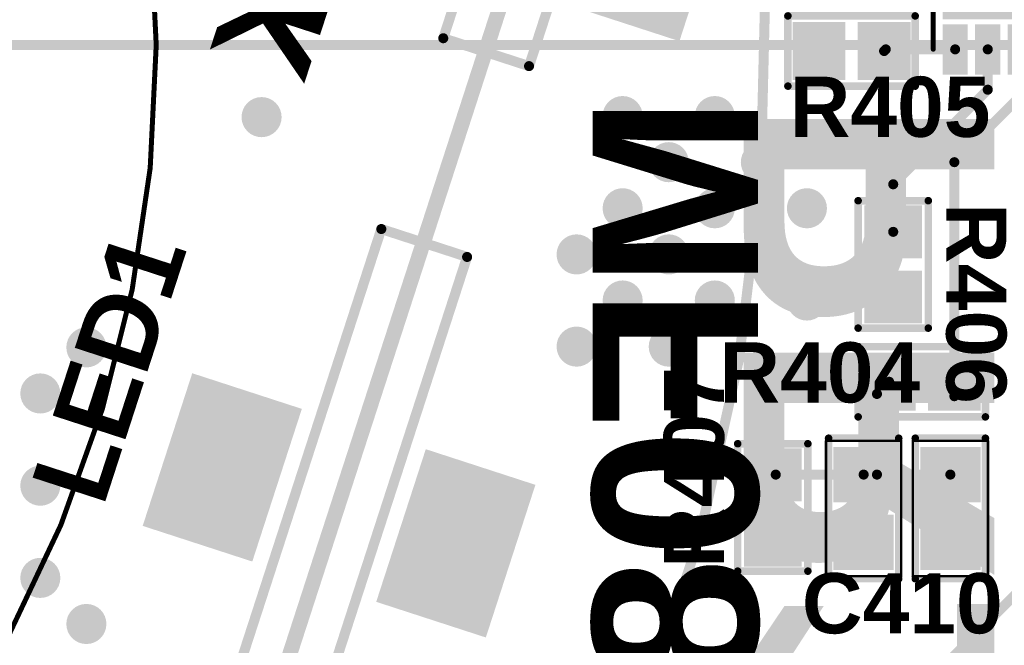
# Model space of a CAD drawing. Header units: inches. Extents: x -60 to 68, y -60 to 60.
# Tile 74 of 78: x 22 to 42, y -12 to 1. Entities that reach past the tile are written whole.
import ezdxf

# ---------------------------------------------------------------- set-up
doc = ezdxf.new("R2010")
doc.units = ezdxf.units.IN
for name, color, linetype in [('Bottom Copper', 5, 'Continuous'), ('Bottom Overlay', 54, 'Continuous'), ('GUIDELINES', 56, 'Continuous'), ('Keep-Out Layer', 6, 'Continuous'), ('Mechanical 15', 56, 'Continuous'), ('PENTA', 56, 'Continuous'), ('Top Copper', 1, 'Continuous'), ('Top Mask', 216, 'Continuous'), ('Top Overlay', 2, 'Continuous'), ('Top Paste', 8, 'Continuous'), ('Via Holes', 16, 'Continuous')]:
    doc.layers.add(name, color=color, linetype=linetype)
doc.styles.add('Arial_Bold', font='txt', dxfattribs={"height": 0.2})

# ---------------------------------------------------------------- blocks, each defined once
blk = doc.blocks.new('LED_PR_113_S_____7')
at = {"layer": 'Top Copper'}
for points in [[(10.9, -2.6), (14.1, -2.6), (14.1, -0.3), (10.9, -0.3)], [(10.9, -7.5), (14.1, -7.5), (14.1, -5.2), (10.9, -5.2)]]:
    blk.add_hatch(color=1, dxfattribs=at).paths.add_polyline_path(points)
h = blk.add_hatch(color=1, dxfattribs=at)
edge = h.paths.add_edge_path()
edge.add_line((23.4, -5.2), (25.151, -5.2))
edge.add_arc((26.6, -4.688), 1.536, 199.4712, 270.0003)
edge.add_line((26.6, -6.224), (26.6, -7.5))
edge.add_line((26.6, -7.5), (23.4, -7.5))
edge.add_line((23.4, -7.5), (23.4, -5.2))
at = {"layer": 'Top Mask'}
for points in [[(10.9, -2.6), (14.1, -2.6), (14.1, -0.3), (10.9, -0.3)], [(10.9, -7.5), (14.1, -7.5), (14.1, -5.2), (10.9, -5.2)]]:
    blk.add_hatch(color=216, dxfattribs=at).paths.add_polyline_path(points)
h = blk.add_hatch(color=216, dxfattribs=at)
edge = h.paths.add_edge_path()
edge.add_line((23.4, -5.2), (25.151, -5.2))
edge.add_arc((26.6, -4.688), 1.536, 199.4712, 270.0003)
edge.add_line((26.6, -6.224), (26.6, -7.5))
edge.add_line((26.6, -7.5), (23.4, -7.5))
edge.add_line((23.4, -7.5), (23.4, -5.2))
at = {"layer": 'Keep-Out Layer'}
for points in [[(7, -3, 0.2, 0.2, 0), (18, -3, 0.2, 0.2, 0)], [(18, -3, 0.2, 0.2, 0), (18, -4.8, 0.2, 0.2, 0)], [(22, -3, 0.2, 0.2, 0), (25.6, -3, 0.2, 0.2, 0)], [(22, -3, 0.2, 0.2, 0), (22, -4.8, 0.2, 0.2, 0)], [(7, -4.8, 0.2, 0.2, 0), (18, -4.8, 0.2, 0.2, 0)], [(22, -4.8, 0.2, 0.2, 0), (25.6, -4.8, 0.2, 0.2, 0)]]:
    blk.add_lwpolyline(points, format="xyseb", dxfattribs=at)
for points in [[(17.95, -3, 0.1, 0.1, 1), (18.05, -3, 0.1, 0.1, 1)], [(17.95, -3, 0.1, 0.1, 1), (18.05, -3, 0.1, 0.1, 1)], [(21.95, -3, 0.1, 0.1, 1), (22.05, -3, 0.1, 0.1, 1)], [(21.95, -3, 0.1, 0.1, 1), (22.05, -3, 0.1, 0.1, 1)], [(17.95, -4.8, 0.1, 0.1, 1), (18.05, -4.8, 0.1, 0.1, 1)], [(17.95, -4.8, 0.1, 0.1, 1), (18.05, -4.8, 0.1, 0.1, 1)], [(21.95, -4.8, 0.1, 0.1, 1), (22.05, -4.8, 0.1, 0.1, 1)], [(21.95, -4.8, 0.1, 0.1, 1), (22.05, -4.8, 0.1, 0.1, 1)]]:
    blk.add_lwpolyline(points, format="xyseb", close=True, dxfattribs=at)
at = {"layer": 'Bottom Overlay', "style": 'Arial_Bold', "text_generation_flag": 2}
blk.add_text('K', height=2, dxfattribs=at).set_placement((22.271, -0.641))
at = {"layer": 'Top Overlay', "style": 'Arial_Bold'}
blk.add_text('K', height=2, dxfattribs=at).set_placement((21.114, -0.641))
blk = doc.blocks.new('VSON_14_LONGER_PADS_10')
at = {"layer": 'Top Copper'}
for points in [[(-1.9, 2.103), (-1.1, 2.103), (-1.1, 1.803), (-1.9, 1.803)], [(-0.8, 2.1), (0.8, 2.1), (0.8, -2.1), (-0.8, -2.1)], [(1.9, 1.803), (1.1, 1.803), (1.1, 2.103), (1.9, 2.103)], [(-1.9, 1.45), (-1.1, 1.45), (-1.1, 1.15), (-1.9, 1.15)], [(1.9, 1.15), (1.1, 1.15), (1.1, 1.45), (1.9, 1.45)], [(-1.9, 0.8), (-1.1, 0.8), (-1.1, 0.5), (-1.9, 0.5)], [(1.9, 0.5), (1.1, 0.5), (1.1, 0.8), (1.9, 0.8)], [(-1.9, 0.15), (-1.1, 0.15), (-1.1, -0.15), (-1.9, -0.15)], [(1.9, -0.15), (1.1, -0.15), (1.1, 0.15), (1.9, 0.15)], [(-1.9, -0.5), (-1.1, -0.5), (-1.1, -0.8), (-1.9, -0.8)], [(1.9, -0.8), (1.1, -0.8), (1.1, -0.5), (1.9, -0.5)], [(-1.9, -1.15), (-1.1, -1.15), (-1.1, -1.45), (-1.9, -1.45)], [(1.9, -1.45), (1.1, -1.45), (1.1, -1.15), (1.9, -1.15)], [(-1.9, -1.8), (-1.1, -1.8), (-1.1, -2.1), (-1.9, -2.1)], [(1.9, -2.1), (1.1, -2.1), (1.1, -1.8), (1.9, -1.8)]]:
    blk.add_hatch(color=1, dxfattribs=at).paths.add_polyline_path(points)
at = {"layer": 'Top Mask'}
for points in [[(-2.002, 2.205), (-0.998, 2.205), (-0.998, 1.701), (-2.002, 1.701)], [(-0.902, 2.202), (0.902, 2.202), (0.902, -2.202), (-0.902, -2.202)], [(2.002, 1.701), (0.998, 1.701), (0.998, 2.205), (2.002, 2.205)], [(-2.002, 1.552), (-0.998, 1.552), (-0.998, 1.048), (-2.002, 1.048)], [(2.002, 1.048), (0.998, 1.048), (0.998, 1.552), (2.002, 1.552)], [(-2.002, 0.902), (-0.998, 0.902), (-0.998, 0.398), (-2.002, 0.398)], [(2.002, 0.398), (0.998, 0.398), (0.998, 0.902), (2.002, 0.902)], [(-2.002, 0.252), (-0.998, 0.252), (-0.998, -0.252), (-2.002, -0.252)], [(2.002, -0.252), (0.998, -0.252), (0.998, 0.252), (2.002, 0.252)], [(-2.002, -0.398), (-0.998, -0.398), (-0.998, -0.902), (-2.002, -0.902)], [(2.002, -0.902), (0.998, -0.902), (0.998, -0.398), (2.002, -0.398)], [(-2.002, -1.048), (-0.998, -1.048), (-0.998, -1.552), (-2.002, -1.552)], [(2.002, -1.552), (0.998, -1.552), (0.998, -1.048), (2.002, -1.048)], [(-2.002, -1.698), (-0.998, -1.698), (-0.998, -2.202), (-2.002, -2.202)], [(2.002, -2.202), (0.998, -2.202), (0.998, -1.698), (2.002, -1.698)]]:
    blk.add_hatch(color=216, dxfattribs=at).paths.add_polyline_path(points)
at = {"layer": 'Top Paste'}
for points in [[(-1.9, 2.103), (-1.1, 2.103), (-1.1, 1.803), (-1.9, 1.803)], [(-0.8, 2.1), (0.8, 2.1), (0.8, -2.1), (-0.8, -2.1)], [(1.9, 1.803), (1.1, 1.803), (1.1, 2.103), (1.9, 2.103)], [(-1.9, 1.45), (-1.1, 1.45), (-1.1, 1.15), (-1.9, 1.15)], [(1.9, 1.15), (1.1, 1.15), (1.1, 1.45), (1.9, 1.45)], [(-1.9, 0.8), (-1.1, 0.8), (-1.1, 0.5), (-1.9, 0.5)], [(1.9, 0.5), (1.1, 0.5), (1.1, 0.8), (1.9, 0.8)], [(-1.9, 0.15), (-1.1, 0.15), (-1.1, -0.15), (-1.9, -0.15)], [(1.9, -0.15), (1.1, -0.15), (1.1, 0.15), (1.9, 0.15)], [(-1.9, -0.5), (-1.1, -0.5), (-1.1, -0.8), (-1.9, -0.8)], [(1.9, -0.8), (1.1, -0.8), (1.1, -0.5), (1.9, -0.5)], [(-1.9, -1.15), (-1.1, -1.15), (-1.1, -1.45), (-1.9, -1.45)], [(1.9, -1.45), (1.1, -1.45), (1.1, -1.15), (1.9, -1.15)], [(-1.9, -1.8), (-1.1, -1.8), (-1.1, -2.1), (-1.9, -2.1)], [(1.9, -2.1), (1.1, -2.1), (1.1, -1.8), (1.9, -1.8)]]:
    blk.add_hatch(color=8, dxfattribs=at).paths.add_polyline_path(points)
at = {"layer": 'Top Overlay'}
for points in [[(-1.324, 2.763, 0.2, 0.2, 1), (-1.516, 2.763, 0.2, 0.2, 1)], [(-1.566, 2.763, 0.1, 0.1, 1), (-1.466, 2.763, 0.1, 0.1, 1)], [(-1.374, 2.763, 0.1, 0.1, 1), (-1.274, 2.763, 0.1, 0.1, 1)], [(-1.529, 2.387, 0.05, 0.05, 1), (-1.479, 2.387, 0.05, 0.05, 1)], [(1.471, 2.387, 0.05, 0.05, 1), (1.521, 2.387, 0.05, 0.05, 1)], [(-1.529, -2.387, 0.05, 0.05, 1), (-1.479, -2.387, 0.05, 0.05, 1)], [(1.471, -2.387, 0.05, 0.05, 1), (1.521, -2.387, 0.05, 0.05, 1)]]:
    blk.add_lwpolyline(points, format="xyseb", close=True, dxfattribs=at)
for points in [[(1.496, 2.387, 0.1, 0.1, 0), (-1.504, 2.387, 0.1, 0.1, 0)], [(-1.504, -2.387, 0.1, 0.1, 0), (1.496, -2.387, 0.1, 0.1, 0)]]:
    blk.add_lwpolyline(points, format="xyseb", dxfattribs=at)
blk = doc.blocks.new('___0603_11')
at = {"layer": 'Top Copper'}
for points in [[(-1.075, -0.475), (-1.075, 0.475), (-0.225, 0.475), (-0.225, -0.475)], [(0.225, -0.475), (0.225, 0.475), (1.075, 0.475), (1.075, -0.475)]]:
    blk.add_hatch(color=1, dxfattribs=at).paths.add_polyline_path(points)
at = {"layer": 'Top Mask'}
for points in [[(-1.177, -0.577), (-1.177, 0.577), (-0.123, 0.577), (-0.123, -0.577)], [(0.123, -0.577), (0.123, 0.577), (1.177, 0.577), (1.177, -0.577)]]:
    blk.add_hatch(color=216, dxfattribs=at).paths.add_polyline_path(points)
at = {"layer": 'Top Paste'}
for points in [[(-1.075, -0.475), (-1.075, 0.475), (-0.225, 0.475), (-0.225, -0.475)], [(0.225, -0.475), (0.225, 0.475), (1.075, 0.475), (1.075, -0.475)]]:
    blk.add_hatch(color=8, dxfattribs=at).paths.add_polyline_path(points)
at = {"layer": 'Top Overlay'}
for points in [[(-1.27, 0.7, 0.15, 0.15, 0), (-1.27, -0.7, 0.15, 0.15, 0)], [(-1.27, 0.7, 0.15, 0.15, 0), (1.27, 0.7, 0.15, 0.15, 0)], [(1.27, 0.7, 0.15, 0.15, 0), (1.27, -0.7, 0.15, 0.15, 0)], [(-1.27, -0.7, 0.15, 0.15, 0), (1.27, -0.7, 0.15, 0.15, 0)]]:
    blk.add_lwpolyline(points, format="xyseb", dxfattribs=at)
for points in [[(-1.307, 0.7, 0.075, 0.075, 1), (-1.232, 0.7, 0.075, 0.075, 1)], [(-1.307, 0.7, 0.075, 0.075, 1), (-1.232, 0.7, 0.075, 0.075, 1)], [(1.233, 0.7, 0.075, 0.075, 1), (1.308, 0.7, 0.075, 0.075, 1)], [(1.233, 0.7, 0.075, 0.075, 1), (1.308, 0.7, 0.075, 0.075, 1)], [(-1.307, -0.7, 0.075, 0.075, 1), (-1.232, -0.7, 0.075, 0.075, 1)], [(-1.307, -0.7, 0.075, 0.075, 1), (-1.232, -0.7, 0.075, 0.075, 1)], [(1.233, -0.7, 0.075, 0.075, 1), (1.308, -0.7, 0.075, 0.075, 1)], [(1.233, -0.7, 0.075, 0.075, 1), (1.308, -0.7, 0.075, 0.075, 1)]]:
    blk.add_lwpolyline(points, format="xyseb", close=True, dxfattribs=at)
blk = doc.blocks.new('___0603_12')
at = {"layer": 'Top Copper'}
for points in [[(-1.075, -0.475), (-1.075, 0.475), (-0.225, 0.475), (-0.225, -0.475)], [(0.225, -0.475), (0.225, 0.475), (1.075, 0.475), (1.075, -0.475)]]:
    blk.add_hatch(color=1, dxfattribs=at).paths.add_polyline_path(points)
at = {"layer": 'Top Mask'}
for points in [[(-1.177, -0.577), (-1.177, 0.577), (-0.123, 0.577), (-0.123, -0.577)], [(0.123, -0.577), (0.123, 0.577), (1.177, 0.577), (1.177, -0.577)]]:
    blk.add_hatch(color=216, dxfattribs=at).paths.add_polyline_path(points)
at = {"layer": 'Top Paste'}
for points in [[(-1.075, -0.475), (-1.075, 0.475), (-0.225, 0.475), (-0.225, -0.475)], [(0.225, -0.475), (0.225, 0.475), (1.075, 0.475), (1.075, -0.475)]]:
    blk.add_hatch(color=8, dxfattribs=at).paths.add_polyline_path(points)
at = {"layer": 'Top Overlay'}
for points in [[(-1.27, 0.7, 0.15, 0.15, 0), (1.27, 0.7, 0.15, 0.15, 0)], [(-1.27, 0.7, 0.15, 0.15, 0), (-1.27, -0.7, 0.15, 0.15, 0)], [(1.27, 0.7, 0.15, 0.15, 0), (1.27, -0.7, 0.15, 0.15, 0)], [(1.27, -0.7, 0.15, 0.15, 0), (-1.27, -0.7, 0.15, 0.15, 0)]]:
    blk.add_lwpolyline(points, format="xyseb", dxfattribs=at)
for points in [[(-1.307, 0.7, 0.075, 0.075, 1), (-1.232, 0.7, 0.075, 0.075, 1)], [(-1.307, 0.7, 0.075, 0.075, 1), (-1.232, 0.7, 0.075, 0.075, 1)], [(1.233, 0.7, 0.075, 0.075, 1), (1.308, 0.7, 0.075, 0.075, 1)], [(1.233, 0.7, 0.075, 0.075, 1), (1.308, 0.7, 0.075, 0.075, 1)], [(-1.307, -0.7, 0.075, 0.075, 1), (-1.232, -0.7, 0.075, 0.075, 1)], [(-1.307, -0.7, 0.075, 0.075, 1), (-1.232, -0.7, 0.075, 0.075, 1)], [(1.233, -0.7, 0.075, 0.075, 1), (1.308, -0.7, 0.075, 0.075, 1)], [(1.233, -0.7, 0.075, 0.075, 1), (1.308, -0.7, 0.075, 0.075, 1)]]:
    blk.add_lwpolyline(points, format="xyseb", close=True, dxfattribs=at)
blk = doc.blocks.new('___0603_13')
at = {"layer": 'Top Copper'}
for points in [[(-1.075, -0.475), (-1.075, 0.475), (-0.225, 0.475), (-0.225, -0.475)], [(0.225, -0.475), (0.225, 0.475), (1.075, 0.475), (1.075, -0.475)]]:
    blk.add_hatch(color=1, dxfattribs=at).paths.add_polyline_path(points)
at = {"layer": 'Top Mask'}
for points in [[(-1.177, -0.577), (-1.177, 0.577), (-0.123, 0.577), (-0.123, -0.577)], [(0.123, -0.577), (0.123, 0.577), (1.177, 0.577), (1.177, -0.577)]]:
    blk.add_hatch(color=216, dxfattribs=at).paths.add_polyline_path(points)
at = {"layer": 'Top Paste'}
for points in [[(-1.075, -0.475), (-1.075, 0.475), (-0.225, 0.475), (-0.225, -0.475)], [(0.225, -0.475), (0.225, 0.475), (1.075, 0.475), (1.075, -0.475)]]:
    blk.add_hatch(color=8, dxfattribs=at).paths.add_polyline_path(points)
at = {"layer": 'Top Overlay'}
for points in [[(-1.27, 0.7, 0.15, 0.15, 0), (1.27, 0.7, 0.15, 0.15, 0)], [(-1.27, -0.7, 0.15, 0.15, 0), (-1.27, 0.7, 0.15, 0.15, 0)], [(1.27, -0.7, 0.15, 0.15, 0), (1.27, 0.7, 0.15, 0.15, 0)], [(-1.27, -0.7, 0.15, 0.15, 0), (1.27, -0.7, 0.15, 0.15, 0)]]:
    blk.add_lwpolyline(points, format="xyseb", dxfattribs=at)
for points in [[(-1.307, 0.7, 0.075, 0.075, 1), (-1.232, 0.7, 0.075, 0.075, 1)], [(-1.307, 0.7, 0.075, 0.075, 1), (-1.232, 0.7, 0.075, 0.075, 1)], [(1.233, 0.7, 0.075, 0.075, 1), (1.308, 0.7, 0.075, 0.075, 1)], [(1.233, 0.7, 0.075, 0.075, 1), (1.308, 0.7, 0.075, 0.075, 1)], [(-1.307, -0.7, 0.075, 0.075, 1), (-1.232, -0.7, 0.075, 0.075, 1)], [(-1.307, -0.7, 0.075, 0.075, 1), (-1.232, -0.7, 0.075, 0.075, 1)], [(1.233, -0.7, 0.075, 0.075, 1), (1.308, -0.7, 0.075, 0.075, 1)], [(1.233, -0.7, 0.075, 0.075, 1), (1.308, -0.7, 0.075, 0.075, 1)]]:
    blk.add_lwpolyline(points, format="xyseb", close=True, dxfattribs=at)
blk = doc.blocks.new('___0603_14')
at = {"layer": 'Top Copper'}
for points in [[(-1.075, -0.475), (-1.075, 0.475), (-0.225, 0.475), (-0.225, -0.475)], [(0.225, -0.475), (0.225, 0.475), (1.075, 0.475), (1.075, -0.475)]]:
    blk.add_hatch(color=1, dxfattribs=at).paths.add_polyline_path(points)
at = {"layer": 'Top Mask'}
for points in [[(-1.177, -0.577), (-1.177, 0.577), (-0.123, 0.577), (-0.123, -0.577)], [(0.123, -0.577), (0.123, 0.577), (1.177, 0.577), (1.177, -0.577)]]:
    blk.add_hatch(color=216, dxfattribs=at).paths.add_polyline_path(points)
at = {"layer": 'Top Paste'}
for points in [[(-1.075, -0.475), (-1.075, 0.475), (-0.225, 0.475), (-0.225, -0.475)], [(0.225, -0.475), (0.225, 0.475), (1.075, 0.475), (1.075, -0.475)]]:
    blk.add_hatch(color=8, dxfattribs=at).paths.add_polyline_path(points)
at = {"layer": 'Top Overlay'}
for points in [[(-1.27, -0.7, 0.15, 0.15, 0), (-1.27, 0.7, 0.15, 0.15, 0)], [(-1.27, 0.7, 0.15, 0.15, 0), (1.27, 0.7, 0.15, 0.15, 0)], [(1.27, 0.7, 0.15, 0.15, 0), (1.27, -0.7, 0.15, 0.15, 0)], [(-1.27, -0.7, 0.15, 0.15, 0), (1.27, -0.7, 0.15, 0.15, 0)]]:
    blk.add_lwpolyline(points, format="xyseb", dxfattribs=at)
for points in [[(-1.307, 0.7, 0.075, 0.075, 1), (-1.232, 0.7, 0.075, 0.075, 1)], [(-1.307, 0.7, 0.075, 0.075, 1), (-1.232, 0.7, 0.075, 0.075, 1)], [(1.233, 0.7, 0.075, 0.075, 1), (1.308, 0.7, 0.075, 0.075, 1)], [(1.233, 0.7, 0.075, 0.075, 1), (1.308, 0.7, 0.075, 0.075, 1)], [(-1.307, -0.7, 0.075, 0.075, 1), (-1.232, -0.7, 0.075, 0.075, 1)], [(-1.307, -0.7, 0.075, 0.075, 1), (-1.232, -0.7, 0.075, 0.075, 1)], [(1.233, -0.7, 0.075, 0.075, 1), (1.308, -0.7, 0.075, 0.075, 1)], [(1.233, -0.7, 0.075, 0.075, 1), (1.308, -0.7, 0.075, 0.075, 1)]]:
    blk.add_lwpolyline(points, format="xyseb", close=True, dxfattribs=at)
blk = doc.blocks.new('CAPC0603_23')
at = {"layer": 'Top Copper'}
for points in [[(-1.125, -0.5), (-1.125, 0.5), (-0.225, 0.5), (-0.225, -0.5)], [(0.225, -0.5), (0.225, 0.5), (1.125, 0.5), (1.125, -0.5)]]:
    blk.add_hatch(color=1, dxfattribs=at).paths.add_polyline_path(points)
at = {"layer": 'Top Mask'}
for points in [[(-1.227, -0.602), (-1.227, 0.602), (-0.123, 0.602), (-0.123, -0.602)], [(0.123, -0.602), (0.123, 0.602), (1.227, 0.602), (1.227, -0.602)]]:
    blk.add_hatch(color=216, dxfattribs=at).paths.add_polyline_path(points)
at = {"layer": 'Top Paste'}
for points in [[(-1.125, -0.5), (-1.125, 0.5), (-0.225, 0.5), (-0.225, -0.5)], [(0.225, -0.5), (0.225, 0.5), (1.125, 0.5), (1.125, -0.5)]]:
    blk.add_hatch(color=8, dxfattribs=at).paths.add_polyline_path(points)
at = {"layer": 'Mechanical 15'}
for points in [[(-1.35, 0.75, 0.05, 0.05, 0), (-1.35, -0.75, 0.05, 0.05, 0)], [(-1.35, 0.75, 0.05, 0.05, 0), (1.35, 0.75, 0.05, 0.05, 0)], [(1.35, 0.75, 0.05, 0.05, 0), (1.35, -0.75, 0.05, 0.05, 0)], [(-1.35, -0.75, 0.05, 0.05, 0), (1.35, -0.75, 0.05, 0.05, 0)]]:
    blk.add_lwpolyline(points, format="xyseb", dxfattribs=at)
for points in [[(-1.363, 0.75, 0.025, 0.025, 1), (-1.337, 0.75, 0.025, 0.025, 1)], [(-1.363, 0.75, 0.025, 0.025, 1), (-1.337, 0.75, 0.025, 0.025, 1)], [(1.337, 0.75, 0.025, 0.025, 1), (1.362, 0.75, 0.025, 0.025, 1)], [(1.337, 0.75, 0.025, 0.025, 1), (1.362, 0.75, 0.025, 0.025, 1)], [(-1.363, -0.75, 0.025, 0.025, 1), (-1.337, -0.75, 0.025, 0.025, 1)], [(-1.363, -0.75, 0.025, 0.025, 1), (-1.337, -0.75, 0.025, 0.025, 1)], [(1.337, -0.75, 0.025, 0.025, 1), (1.362, -0.75, 0.025, 0.025, 1)], [(1.337, -0.75, 0.025, 0.025, 1), (1.362, -0.75, 0.025, 0.025, 1)]]:
    blk.add_lwpolyline(points, format="xyseb", close=True, dxfattribs=at)
at = {"layer": 'Top Overlay'}
for points in [[(-1.4, 0.7, 0.15, 0.15, 0), (1.4, 0.7, 0.15, 0.15, 0)], [(-1.4, 0.7, 0.15, 0.15, 0), (-1.4, -0.7, 0.15, 0.15, 0)], [(1.4, 0.7, 0.15, 0.15, 0), (1.4, -0.7, 0.15, 0.15, 0)], [(-1.4, -0.7, 0.15, 0.15, 0), (1.4, -0.7, 0.15, 0.15, 0)]]:
    blk.add_lwpolyline(points, format="xyseb", dxfattribs=at)
for points in [[(-1.438, 0.7, 0.075, 0.075, 1), (-1.363, 0.7, 0.075, 0.075, 1)], [(-1.438, 0.7, 0.075, 0.075, 1), (-1.363, 0.7, 0.075, 0.075, 1)], [(1.362, 0.7, 0.075, 0.075, 1), (1.438, 0.7, 0.075, 0.075, 1)], [(1.362, 0.7, 0.075, 0.075, 1), (1.438, 0.7, 0.075, 0.075, 1)], [(-1.438, -0.7, 0.075, 0.075, 1), (-1.363, -0.7, 0.075, 0.075, 1)], [(-1.438, -0.7, 0.075, 0.075, 1), (-1.363, -0.7, 0.075, 0.075, 1)], [(1.362, -0.7, 0.075, 0.075, 1), (1.438, -0.7, 0.075, 0.075, 1)], [(1.362, -0.7, 0.075, 0.075, 1), (1.438, -0.7, 0.075, 0.075, 1)]]:
    blk.add_lwpolyline(points, format="xyseb", close=True, dxfattribs=at)
blk = doc.blocks.new('CAPC0603_24')
at = {"layer": 'Top Copper'}
for points in [[(-1.125, -0.5), (-1.125, 0.5), (-0.225, 0.5), (-0.225, -0.5)], [(0.225, -0.5), (0.225, 0.5), (1.125, 0.5), (1.125, -0.5)]]:
    blk.add_hatch(color=1, dxfattribs=at).paths.add_polyline_path(points)
at = {"layer": 'Top Mask'}
for points in [[(-1.227, -0.602), (-1.227, 0.602), (-0.123, 0.602), (-0.123, -0.602)], [(0.123, -0.602), (0.123, 0.602), (1.227, 0.602), (1.227, -0.602)]]:
    blk.add_hatch(color=216, dxfattribs=at).paths.add_polyline_path(points)
at = {"layer": 'Top Paste'}
for points in [[(-1.125, -0.5), (-1.125, 0.5), (-0.225, 0.5), (-0.225, -0.5)], [(0.225, -0.5), (0.225, 0.5), (1.125, 0.5), (1.125, -0.5)]]:
    blk.add_hatch(color=8, dxfattribs=at).paths.add_polyline_path(points)
at = {"layer": 'Mechanical 15'}
for points in [[(-1.35, 0.75, 0.05, 0.05, 0), (-1.35, -0.75, 0.05, 0.05, 0)], [(1.35, 0.75, 0.05, 0.05, 0), (-1.35, 0.75, 0.05, 0.05, 0)], [(1.35, 0.75, 0.05, 0.05, 0), (1.35, -0.75, 0.05, 0.05, 0)], [(-1.35, -0.75, 0.05, 0.05, 0), (1.35, -0.75, 0.05, 0.05, 0)]]:
    blk.add_lwpolyline(points, format="xyseb", dxfattribs=at)
for points in [[(-1.363, 0.75, 0.025, 0.025, 1), (-1.338, 0.75, 0.025, 0.025, 1)], [(-1.363, 0.75, 0.025, 0.025, 1), (-1.338, 0.75, 0.025, 0.025, 1)], [(1.338, 0.75, 0.025, 0.025, 1), (1.362, 0.75, 0.025, 0.025, 1)], [(1.338, 0.75, 0.025, 0.025, 1), (1.362, 0.75, 0.025, 0.025, 1)], [(-1.363, -0.75, 0.025, 0.025, 1), (-1.338, -0.75, 0.025, 0.025, 1)], [(-1.363, -0.75, 0.025, 0.025, 1), (-1.338, -0.75, 0.025, 0.025, 1)], [(1.338, -0.75, 0.025, 0.025, 1), (1.362, -0.75, 0.025, 0.025, 1)], [(1.338, -0.75, 0.025, 0.025, 1), (1.362, -0.75, 0.025, 0.025, 1)]]:
    blk.add_lwpolyline(points, format="xyseb", close=True, dxfattribs=at)
at = {"layer": 'Top Overlay'}
for points in [[(1.4, 0.7, 0.15, 0.15, 0), (-1.4, 0.7, 0.15, 0.15, 0)], [(-1.4, 0.7, 0.15, 0.15, 0), (-1.4, -0.7, 0.15, 0.15, 0)], [(1.4, 0.7, 0.15, 0.15, 0), (1.4, -0.7, 0.15, 0.15, 0)], [(-1.4, -0.7, 0.15, 0.15, 0), (1.4, -0.7, 0.15, 0.15, 0)]]:
    blk.add_lwpolyline(points, format="xyseb", dxfattribs=at)
for points in [[(-1.438, 0.7, 0.075, 0.075, 1), (-1.363, 0.7, 0.075, 0.075, 1)], [(-1.438, 0.7, 0.075, 0.075, 1), (-1.363, 0.7, 0.075, 0.075, 1)], [(1.362, 0.7, 0.075, 0.075, 1), (1.438, 0.7, 0.075, 0.075, 1)], [(1.362, 0.7, 0.075, 0.075, 1), (1.438, 0.7, 0.075, 0.075, 1)], [(-1.438, -0.7, 0.075, 0.075, 1), (-1.363, -0.7, 0.075, 0.075, 1)], [(-1.438, -0.7, 0.075, 0.075, 1), (-1.363, -0.7, 0.075, 0.075, 1)], [(1.362, -0.7, 0.075, 0.075, 1), (1.438, -0.7, 0.075, 0.075, 1)], [(1.362, -0.7, 0.075, 0.075, 1), (1.438, -0.7, 0.075, 0.075, 1)]]:
    blk.add_lwpolyline(points, format="xyseb", close=True, dxfattribs=at)

msp = doc.modelspace()

# ---------------------------------------------------------------- hatches: boundary and pattern name
at = {"layer": 'Bottom Copper'}
h = msp.add_hatch(color=5, dxfattribs=at)
edge = h.paths.add_edge_path()
edge.add_arc((27.102, -1.436), 0.4, 0, 360)
h = msp.add_hatch(color=5, dxfattribs=at)
edge = h.paths.add_edge_path()
edge.add_arc((34.307, -1.415), 0.4, 0, 360)
h = msp.add_hatch(color=5, dxfattribs=at)
edge = h.paths.add_edge_path()
edge.add_arc((36.146, -1.415), 0.4, 0, 360)
h = msp.add_hatch(color=5, dxfattribs=at)
edge = h.paths.add_edge_path()
edge.add_arc((35.227, -2.334), 0.4, 0, 360)
h = msp.add_hatch(color=5, dxfattribs=at)
edge = h.paths.add_edge_path()
edge.add_arc((37.065, -2.334), 0.4, 0, 360)
h = msp.add_hatch(color=5, dxfattribs=at)
edge = h.paths.add_edge_path()
edge.add_arc((34.307, -3.253), 0.4, 0, 360)
h = msp.add_hatch(color=5, dxfattribs=at)
edge = h.paths.add_edge_path()
edge.add_arc((36.146, -3.253), 0.4, 0, 360)
h = msp.add_hatch(color=5, dxfattribs=at)
edge = h.paths.add_edge_path()
edge.add_arc((37.984, -3.253), 0.4, 0, 360)
h = msp.add_hatch(color=5, dxfattribs=at)
edge = h.paths.add_edge_path()
edge.add_arc((33.388, -4.173), 0.4, 0, 360)
h = msp.add_hatch(color=5, dxfattribs=at)
edge = h.paths.add_edge_path()
edge.add_arc((35.227, -4.173), 0.4, 0, 360)
h = msp.add_hatch(color=5, dxfattribs=at)
edge = h.paths.add_edge_path()
edge.add_arc((37.065, -4.173), 0.4, 0, 360)
h = msp.add_hatch(color=5, dxfattribs=at)
edge = h.paths.add_edge_path()
edge.add_arc((34.307, -5.092), 0.4, 0, 360)
h = msp.add_hatch(color=5, dxfattribs=at)
edge = h.paths.add_edge_path()
edge.add_arc((36.146, -5.092), 0.4, 0, 360)
h = msp.add_hatch(color=5, dxfattribs=at)
edge = h.paths.add_edge_path()
edge.add_arc((37.984, -5.092), 0.4, 0, 360)
h = msp.add_hatch(color=5, dxfattribs=at)
edge = h.paths.add_edge_path()
edge.add_arc((23.606, -6.026), 0.4, 0, 360)
h = msp.add_hatch(color=5, dxfattribs=at)
edge = h.paths.add_edge_path()
edge.add_arc((33.388, -6.011), 0.4, 0, 360)
h = msp.add_hatch(color=5, dxfattribs=at)
edge = h.paths.add_edge_path()
edge.add_arc((35.227, -6.011), 0.4, 0, 360)
h = msp.add_hatch(color=5, dxfattribs=at)
edge = h.paths.add_edge_path()
edge.add_arc((22.687, -6.945), 0.4, 0, 360)
h = msp.add_hatch(color=5, dxfattribs=at)
edge = h.paths.add_edge_path()
edge.add_arc((22.687, -8.784), 0.4, 0, 360)
h = msp.add_hatch(color=5, dxfattribs=at)
edge = h.paths.add_edge_path()
edge.add_arc((22.687, -10.622), 0.4, 0, 360)
h = msp.add_hatch(color=5, dxfattribs=at)
edge = h.paths.add_edge_path()
edge.add_arc((23.606, -11.541), 0.4, 0, 360)
at = {"layer": 'Top Copper'}
h = msp.add_hatch(color=1, dxfattribs=at)
edge = h.paths.add_edge_path()
edge.add_arc((27.102, -1.436), 0.4, 0, 360)
h = msp.add_hatch(color=1, dxfattribs=at)
edge = h.paths.add_edge_path()
edge.add_arc((34.307, -1.415), 0.4, 0, 360)
h = msp.add_hatch(color=1, dxfattribs=at)
edge = h.paths.add_edge_path()
edge.add_arc((36.146, -1.415), 0.4, 0, 360)
h = msp.add_hatch(color=1, dxfattribs=at)
edge = h.paths.add_edge_path()
edge.add_arc((35.227, -2.334), 0.4, 0, 360)
h = msp.add_hatch(color=1, dxfattribs=at)
edge = h.paths.add_edge_path()
edge.add_arc((37.065, -2.334), 0.4, 0, 360)
h = msp.add_hatch(color=1, dxfattribs=at)
edge = h.paths.add_edge_path()
edge.add_arc((34.307, -3.253), 0.4, 0, 360)
h = msp.add_hatch(color=1, dxfattribs=at)
edge = h.paths.add_edge_path()
edge.add_arc((36.146, -3.253), 0.4, 0, 360)
h = msp.add_hatch(color=1, dxfattribs=at)
edge = h.paths.add_edge_path()
edge.add_arc((37.984, -3.253), 0.4, 0, 360)
h = msp.add_hatch(color=1, dxfattribs=at)
edge = h.paths.add_edge_path()
edge.add_arc((33.388, -4.173), 0.4, 0, 360)
h = msp.add_hatch(color=1, dxfattribs=at)
edge = h.paths.add_edge_path()
edge.add_arc((35.227, -4.173), 0.4, 0, 360)
h = msp.add_hatch(color=1, dxfattribs=at)
edge = h.paths.add_edge_path()
edge.add_arc((37.065, -4.173), 0.4, 0, 360)
h = msp.add_hatch(color=1, dxfattribs=at)
edge = h.paths.add_edge_path()
edge.add_arc((34.307, -5.092), 0.4, 0, 360)
h = msp.add_hatch(color=1, dxfattribs=at)
edge = h.paths.add_edge_path()
edge.add_arc((36.146, -5.092), 0.4, 0, 360)
h = msp.add_hatch(color=1, dxfattribs=at)
edge = h.paths.add_edge_path()
edge.add_arc((37.984, -5.092), 0.4, 0, 360)
h = msp.add_hatch(color=1, dxfattribs=at)
edge = h.paths.add_edge_path()
edge.add_arc((23.606, -6.026), 0.4, 0, 360)
h = msp.add_hatch(color=1, dxfattribs=at)
edge = h.paths.add_edge_path()
edge.add_arc((33.388, -6.011), 0.4, 0, 360)
h = msp.add_hatch(color=1, dxfattribs=at)
edge = h.paths.add_edge_path()
edge.add_arc((35.227, -6.011), 0.4, 0, 360)
h = msp.add_hatch(color=1, dxfattribs=at)
edge = h.paths.add_edge_path()
edge.add_arc((22.687, -6.945), 0.4, 0, 360)
h = msp.add_hatch(color=1, dxfattribs=at)
edge = h.paths.add_edge_path()
edge.add_arc((22.687, -8.784), 0.4, 0, 360)
h = msp.add_hatch(color=1, dxfattribs=at)
edge = h.paths.add_edge_path()
edge.add_arc((22.687, -10.622), 0.4, 0, 360)
h = msp.add_hatch(color=1, dxfattribs=at)
edge = h.paths.add_edge_path()
edge.add_arc((23.606, -11.541), 0.4, 0, 360)
at = {"layer": 'Via Holes'}
h = msp.add_hatch(color=7, dxfattribs=at)
edge = h.paths.add_edge_path()
edge.add_arc((27.102, -1.436), 0.2, 0, 360)
h = msp.add_hatch(color=7, dxfattribs=at)
edge = h.paths.add_edge_path()
edge.add_arc((34.307, -1.415), 0.2, 0, 360)
h = msp.add_hatch(color=7, dxfattribs=at)
edge = h.paths.add_edge_path()
edge.add_arc((36.146, -1.415), 0.2, 0, 360)
h = msp.add_hatch(color=7, dxfattribs=at)
edge = h.paths.add_edge_path()
edge.add_arc((35.227, -2.334), 0.2, 0, 360)
h = msp.add_hatch(color=7, dxfattribs=at)
edge = h.paths.add_edge_path()
edge.add_arc((37.065, -2.334), 0.2, 0, 360)
h = msp.add_hatch(color=7, dxfattribs=at)
edge = h.paths.add_edge_path()
edge.add_arc((34.307, -3.253), 0.2, 0, 360)
h = msp.add_hatch(color=7, dxfattribs=at)
edge = h.paths.add_edge_path()
edge.add_arc((36.146, -3.253), 0.2, 0, 360)
h = msp.add_hatch(color=7, dxfattribs=at)
edge = h.paths.add_edge_path()
edge.add_arc((37.984, -3.253), 0.2, 0, 360)
h = msp.add_hatch(color=7, dxfattribs=at)
edge = h.paths.add_edge_path()
edge.add_arc((33.388, -4.173), 0.2, 0, 360)
h = msp.add_hatch(color=7, dxfattribs=at)
edge = h.paths.add_edge_path()
edge.add_arc((35.227, -4.173), 0.2, 0, 360)
h = msp.add_hatch(color=7, dxfattribs=at)
edge = h.paths.add_edge_path()
edge.add_arc((37.065, -4.173), 0.2, 0, 360)
h = msp.add_hatch(color=7, dxfattribs=at)
edge = h.paths.add_edge_path()
edge.add_arc((34.307, -5.092), 0.2, 0, 360)
h = msp.add_hatch(color=7, dxfattribs=at)
edge = h.paths.add_edge_path()
edge.add_arc((36.146, -5.092), 0.2, 0, 360)
h = msp.add_hatch(color=7, dxfattribs=at)
edge = h.paths.add_edge_path()
edge.add_arc((37.984, -5.092), 0.2, 0, 360)
h = msp.add_hatch(color=7, dxfattribs=at)
edge = h.paths.add_edge_path()
edge.add_arc((23.606, -6.026), 0.2, 0, 360)
h = msp.add_hatch(color=7, dxfattribs=at)
edge = h.paths.add_edge_path()
edge.add_arc((33.388, -6.011), 0.2, 0, 360)
h = msp.add_hatch(color=7, dxfattribs=at)
edge = h.paths.add_edge_path()
edge.add_arc((35.227, -6.011), 0.2, 0, 360)
h = msp.add_hatch(color=7, dxfattribs=at)
edge = h.paths.add_edge_path()
edge.add_arc((22.687, -6.945), 0.2, 0, 360)
h = msp.add_hatch(color=7, dxfattribs=at)
edge = h.paths.add_edge_path()
edge.add_arc((22.687, -8.784), 0.2, 0, 360)
h = msp.add_hatch(color=7, dxfattribs=at)
edge = h.paths.add_edge_path()
edge.add_arc((22.687, -10.622), 0.2, 0, 360)
h = msp.add_hatch(color=7, dxfattribs=at)
edge = h.paths.add_edge_path()
edge.add_arc((23.606, -11.541), 0.2, 0, 360)

# ---------------------------------------------------------------- linework, layer by layer
at = {"layer": 'Bottom Copper'}
msp.add_lwpolyline([(28.539, -24.558, 0.2, 0.2, 0), (47.826, -5.271, 0.2, 0.2, 0)], format="xyseb", dxfattribs=at)
at = {"layer": 'GUIDELINES'}
for points in [[(25, 0, 0.1, 0.1, 1), (-25, 0, 0.1, 0.1, 1)], [(24.975, 0, 0.05, 0.05, 1), (25.025, 0, 0.05, 0.05, 1)]]:
    msp.add_lwpolyline(points, format="xyseb", close=True, dxfattribs=at)
at = {"layer": 'PENTA'}
for points in [[(21.842, -30.063, 0.3, 0.3, 0), (35.341, 11.483, 0.3, 0.3, 0)], [(35.341, 11.483, 0.2, 0.2, -0.32492), (21.842, -30.063, 0.2, 0.2, 0)], [(0, 0, 0.2, 0.2, 0), (60, 0, 0.2, 0.2, 0)]]:
    msp.add_lwpolyline(points, format="xyseb", dxfattribs=at)
at = {"layer": 'Top Copper'}
for points in [[(39.524, -0.118, 0.2, 0.2, 0), (39.557, -0.085, 0.2, 0.2, 0)], [(39.557, -0.085, 0.2, 0.2, 0), (40.942, -0.085, 0.2, 0.2, 0)], [(41.592, -0.889, 0.2, 0.2, 0), (41.592, -0.085, 0.2, 0.2, 0)], [(39.706, -2.775, 0.2, 0.2, 0), (41.592, -0.889, 0.2, 0.2, 0)], [(40.926, -2.334, 0.2, 0.2, 0), (42.242, -1.018, 0.2, 0.2, 0)], [(40.926, -7, 0.2, 0.2, 0), (40.926, -2.334, 0.2, 0.2, 0)], [(39.706, -3.723, 0.2, 0.2, 0), (39.706, -2.775, 0.2, 0.2, 0)], [(39.382, -6.955, 0.2, 0.2, 0), (39.626, -6.712, 0.2, 0.2, 0)], [(39.382, -8.563, 0.2, 0.2, 0), (39.382, -6.955, 0.2, 0.2, 0)], [(37.362, -8.563, 0.2, 0.2, 0), (39.116, -8.563, 0.2, 0.2, 0)], [(39.116, -8.563, 0.2, 0.2, 0), (39.382, -8.563, 0.2, 0.2, 0)], [(39.382, -8.563, 0.2, 0.2, 0), (40.846, -8.563, 0.2, 0.2, 0)]]:
    msp.add_lwpolyline(points, format="xyseb", dxfattribs=at)
for points in [[(39.507, -0.085, 0.1, 0.1, 1), (39.607, -0.085, 0.1, 0.1, 1)], [(39.507, -0.085, 0.1, 0.1, 1), (39.607, -0.085, 0.1, 0.1, 1)], [(40.892, -0.085, 0.1, 0.1, 1), (40.992, -0.085, 0.1, 0.1, 1)], [(41.542, -0.085, 0.1, 0.1, 1), (41.642, -0.085, 0.1, 0.1, 1)], [(39.474, -0.118, 0.1, 0.1, 1), (39.574, -0.118, 0.1, 0.1, 1)], [(41.542, -0.889, 0.1, 0.1, 1), (41.642, -0.889, 0.1, 0.1, 1)], [(41.542, -0.889, 0.1, 0.1, 1), (41.642, -0.889, 0.1, 0.1, 1)], [(40.876, -2.334, 0.1, 0.1, 1), (40.976, -2.334, 0.1, 0.1, 1)], [(40.876, -2.334, 0.1, 0.1, 1), (40.976, -2.334, 0.1, 0.1, 1)], [(39.656, -2.775, 0.1, 0.1, 1), (39.756, -2.775, 0.1, 0.1, 1)], [(39.656, -2.775, 0.1, 0.1, 1), (39.756, -2.775, 0.1, 0.1, 1)], [(39.656, -3.723, 0.1, 0.1, 1), (39.756, -3.723, 0.1, 0.1, 1)], [(39.576, -6.712, 0.1, 0.1, 1), (39.676, -6.712, 0.1, 0.1, 1)], [(39.332, -6.955, 0.1, 0.1, 1), (39.432, -6.955, 0.1, 0.1, 1)], [(39.332, -6.955, 0.1, 0.1, 1), (39.432, -6.955, 0.1, 0.1, 1)], [(40.876, -7, 0.1, 0.1, 1), (40.976, -7, 0.1, 0.1, 1)], [(37.312, -8.563, 0.1, 0.1, 1), (37.412, -8.563, 0.1, 0.1, 1)], [(39.066, -8.563, 0.1, 0.1, 1), (39.166, -8.563, 0.1, 0.1, 1)], [(39.066, -8.563, 0.1, 0.1, 1), (39.166, -8.563, 0.1, 0.1, 1)], [(39.332, -8.563, 0.1, 0.1, 1), (39.432, -8.563, 0.1, 0.1, 1)], [(39.332, -8.563, 0.1, 0.1, 1), (39.432, -8.563, 0.1, 0.1, 1)], [(39.332, -8.563, 0.1, 0.1, 1), (39.432, -8.563, 0.1, 0.1, 1)], [(40.796, -8.563, 0.1, 0.1, 1), (40.896, -8.563, 0.1, 0.1, 1)]]:
    msp.add_lwpolyline(points, format="xyseb", close=True, dxfattribs=at)

# ---------------------------------------------------------------- block references
for name, p, rotation in [('LED_PR_113_S_____7', (21.076, -19.859), 72), ('VSON_14_LONGER_PADS_10', (42.892, 1.415), 270), ('___0603_12', (39.706, -4.373), 90), ('CAPC0603_24', (39.116, -9.238), 90), ('CAPC0603_23', (40.846, -9.238), 90), ('___0603_11', (37.303, -9.218), 90)]:
    msp.add_blockref(name, p, dxfattribs=dict(rotation=rotation))
for name, p in [('___0603_13', (38.874, -0.118)), ('___0603_14', (40.276, -6.712))]:
    msp.add_blockref(name, p)

# ---------------------------------------------------------------- texts
at = {"layer": 'Bottom Overlay', "style": 'Arial_Bold', "text_generation_flag": 2}
for s, height, p in [('MF08 Hw3.1', 3.3, (37.007, -1.003)), ('PR135-3.1', 5, (41.723, -1.003))]:
    msp.add_text(s, height=height, rotation=90, dxfattribs=at).set_placement(p)
at = {"layer": 'Top Overlay', "style": 'Arial_Bold'}
for s, p in [('R405', (37.64, -1.83)), ('R404', (36.238, -7.126)), ('C410', (37.884, -11.728))]:
    msp.add_text(s, height=1.2, dxfattribs=at).set_placement(p)
for s, height, rotation, p in [('R406', 1.2, 270, (40.765, -3.146)), ('LED1', 1.524, 72, (23.94, -9.229)), ('R407', 1.2, 90, (36.329, -10.427))]:
    msp.add_text(s, height=height, rotation=rotation, dxfattribs=at).set_placement(p)

doc.saveas('drawing.dxf')
